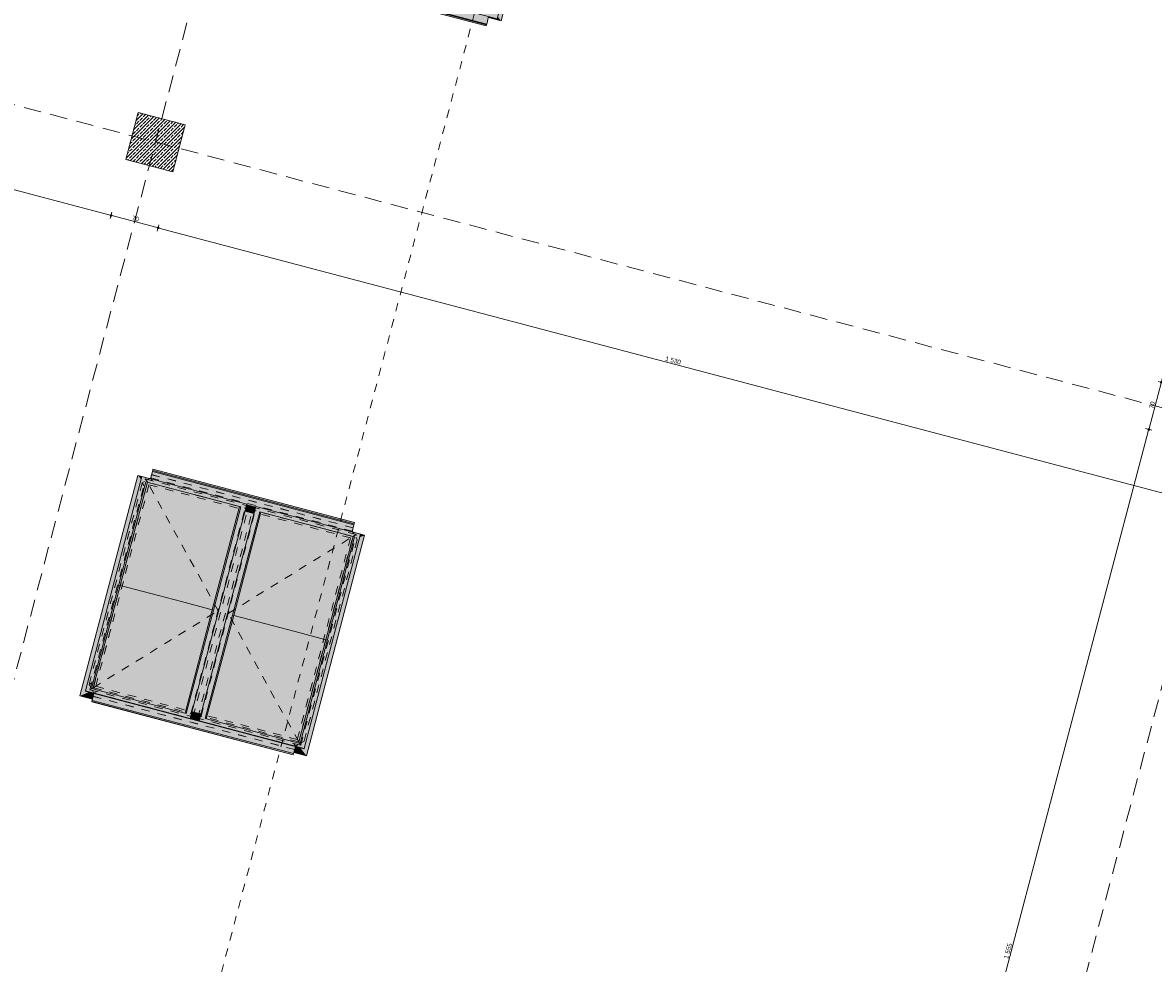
# Model space of a CAD drawing. Header units: millimetres. Extents: x -176817 to 18864955, y -12996033 to 201123.
# Tile 121 of 256: x 127676 to 143947, y 5320 to 18854. Entities that reach past the tile are written whole.
import ezdxf
from ezdxf.enums import TextEntityAlignment as Align

# ---------------------------------------------------------------- set-up
doc = ezdxf.new("R2010")
doc.units = ezdxf.units.MM
doc.header["$MEASUREMENT"] = 0
doc.linetypes.add('Przerywana', pattern=[240, 120, -120])
doc.linetypes.add('Przerywana długa', pattern=[390, 250, -140])
for name, color, linetype in [('213-A Wymiarowanie wewnętrzne', 7, 'Continuous'), ('232-A Klapy oddymiające', 7, 'Continuous'), ('232-A Klapy oddymiające podkład', 7, 'Continuous'), ('410-K Osie', 7, 'Continuous'), ('440-K Słupy', 7, 'Continuous'), ('840-G Znaczniki przekroje', 7, 'Continuous')]:
    doc.layers.add(name, color=color, linetype=linetype)
doc.styles.add('STYL_AUTOMATYCZNY_4', font='arial.ttf')
doc.styles.add('STYL_AUTOMATYCZNY_8', font='ARIALN.TTF')
doc.dimstyles.new('STYL_AUTOMATYCZNY__3', dxfattribs={"dimtxt": 64.999998, "dimasz": 47.5, "dimexe": 0.18, "dimexo": 0.0625, "dimgap": 0, "dimtad": 1, "dimdec": 1, "dimlfac": 0.1, "dimzin": 0, "dimdsep": 46, "dimtxsty": 'STYL_AUTOMATYCZNY_4', "dimblk": 'ARROWHEAD_11', "dimblk1": 'ARROWHEAD_11', "dimblk2": 'ARROWHEAD_11', "dimcen": 0.09, "dimclrd": 30, "dimclre": 30, "dimclrt": 30, "dimazin": 0, "dimtfac": 1, "dimtdec": 4, "dimtmove": 0, "dimatfit": 3, "dimfxl": 0, "dimtolj": 1, "dimtzin": 0, "dimarcsym": 0})

# ---------------------------------------------------------------- blocks, each defined once
blk = doc.blocks.new('Słup_128_2', base_point=(129589, 17135))
at = {"layer": '440-K Słupy', "linetype": 'Continuous', "lineweight": 0, "true_color": 0x000000}
h = blk.add_hatch(dxfattribs=at)
h.set_pattern_fill('Beton_zbrojony_0002', color=18, style=0, pattern_type=2)
h.set_pattern_definition([(45, (0, 0), (-49.497475, 49.497475), []), (45, (-24.75, 24.75), (-49.497475, 49.497475), [52.5, -17.5])])
h.paths.add_polyline_path([(129161, 16886), (129838, 16707), (130017, 17384), (129340, 17563)])
at = {"layer": '440-K Słupy', "color": 7, "linetype": 'Continuous', "lineweight": 0, "flags": 128}
blk.add_lwpolyline([(129161, 16886), (129838, 16707), (130017, 17384), (129340, 17563)], close=True, dxfattribs=at)
blk = doc.blocks.new('Klapa mcr_PROLIGHT_DVP[238]_2', base_point=(130548, 10324))
at = {"layer": '232-A Klapy oddymiające', "linetype": 'Continuous', "lineweight": 0, "true_color": 0xffffff}
for points in [[(130020, 12159), (132444, 11631), (129544, 12396), (129516, 12292)], [(132447, 11645), (129548, 12410), (129544, 12396)], [(132444, 11631), (132447, 11645), (129544, 12396)], [(129548, 12410), (132452, 11662), (129552, 12428)], [(129548, 12410), (132447, 11645), (132452, 11662)], [(129382, 12281), (129336, 12340), (128499, 9168), (128817, 10139), (128949, 10640)], [(128580, 9240), (129451, 12250), (129393, 12324)], [(128667, 9276), (129451, 12250), (128580, 9240)], [(129079, 10758), (129472, 12244), (129470, 12245), (129340, 11828), (129059, 10763)], [(129079, 10758), (129521, 10642), (129482, 12241), (129472, 12244)], [(129516, 12292), (129517, 12292), (129336, 12340), (129393, 12322), (129393, 12324)], [(129392, 12319), (129393, 12322), (129336, 12340), (129382, 12281)], [(129340, 11828), (129470, 12245), (129451, 12250)], [(130816, 11890), (129393, 12324), (129451, 12250)], [(130903, 11926), (129393, 12324), (130816, 11890)], [(129451, 12250), (129451, 12250), (129472, 12244), (129482, 12241), (130141, 12068), (130151, 12065), (130799, 11894)], [(130816, 11890), (130816, 11890), (129461, 12247), (129502, 12236)], [(130130, 12070), (129482, 12241), (129521, 10642)], [(130136, 12069), (130130, 12070), (129521, 10642), (129741, 10584)], [(129741, 10584), (129962, 10525), (130141, 12068), (130136, 12069)], [(130403, 10408), (130151, 12065), (130141, 12068), (129962, 10525)], [(131030, 11892), (132416, 11526), (132444, 11631), (130020, 12159), (130903, 11926), (130901, 11918), (131028, 11884)], [(130799, 11894), (130151, 12065), (130403, 10408)], [(130089, 8842), (130903, 11926), (130031, 8916)], [(130903, 11926), (130816, 11890), (130031, 8916)], [(131088, 11818), (131030, 11892), (130216, 8809)], [(130403, 10408), (130545, 10865), (130816, 11890), (130799, 11894)], [(131017, 11843), (131025, 11873), (130898, 11906), (130889, 11874)], [(131027, 11883), (130900, 11917), (130898, 11906), (131025, 11873)], [(131027, 11883), (131028, 11884), (130901, 11918), (130900, 11917)], [(131088, 11818), (132452, 11458), (131030, 11892)], [(132452, 11458), (132539, 11494), (131030, 11892)], [(130303, 8845), (131088, 11818), (130216, 8809)], [(130324, 9732), (130791, 10988), (131003, 11791), (130876, 11825)], [(130695, 10331), (130716, 10326), (131104, 11814), (131102, 11814), (130994, 11464)], [(131157, 10210), (131115, 11811), (131104, 11814), (130716, 10326)], [(131003, 11791), (131004, 11796), (130877, 11829), (130876, 11825)], [(131005, 11797), (130878, 11831), (130877, 11829), (131004, 11796)], [(131005, 11798), (131008, 11810), (130924, 11833), (130881, 11844), (130878, 11831)], [(131005, 11797), (131005, 11798), (130878, 11831), (130878, 11831)], [(131008, 11811), (131017, 11843), (130889, 11874), (130881, 11844)], [(131008, 11811), (131008, 11811), (130881, 11844), (130881, 11844)], [(131008, 11811), (131008, 11811), (130881, 11844), (130881, 11844)], [(130924, 11833), (131008, 11810), (131008, 11811)], [(131102, 11814), (131088, 11818), (130994, 11464)], [(132452, 11458), (131088, 11818), (132452, 11458)], [(131784, 11634), (132442, 11460), (132402, 11471), (131088, 11818), (131088, 11818), (131104, 11814), (131115, 11811), (131773, 11637)], [(131763, 11640), (131115, 11811), (131157, 10210)], [(131378, 10152), (131768, 11638), (131763, 11640), (131157, 10210)], [(131378, 10152), (131599, 10094), (131773, 11637), (131768, 11638)], [(132039, 9977), (131784, 11634), (131773, 11637), (131599, 10094)], [(131784, 11634), (132039, 9977), (132432, 11463)], [(131726, 8410), (132539, 11494), (131668, 8484)], [(131668, 8484), (132539, 11494), (132452, 11458)], [(131674, 8418), (131760, 8307), (132597, 11479), (132279, 10508), (132228, 10314), (131725, 8406), (131724, 8406), (131724, 8405)], [(132182, 10433), (132452, 11458), (132442, 11460), (132432, 11463), (132039, 9977)], [(132279, 10508), (132597, 11479), (132528, 11451)], [(132597, 11479), (132416, 11527), (132416, 11526), (132539, 11494), (132528, 11451)], [(130240, 8899), (130791, 10988), (130324, 9732), (130113, 8933)], [(128687, 9271), (129079, 10758), (128938, 10305), (128667, 9276)], [(129335, 9100), (129079, 10758), (128687, 9271)], [(129079, 10758), (129059, 10763), (128938, 10305)], [(129346, 9097), (129521, 10642), (129079, 10758), (129335, 9100)], [(130423, 10403), (130545, 10865), (130403, 10408)], [(129346, 9097), (129351, 9096), (129741, 10584), (129521, 10642)], [(129962, 10525), (129741, 10584), (129351, 9096), (129356, 9094)], [(130004, 8923), (129962, 10525), (129356, 9094)], [(130015, 8921), (130403, 10408), (129962, 10525), (130004, 8923)], [(132039, 9977), (132060, 9971), (132182, 10433)], [(130423, 10403), (130403, 10408), (130015, 8921), (130016, 8920), (130124, 9270)], [(130716, 10326), (130574, 9870), (130303, 8845), (130319, 8840)], [(130967, 8669), (130716, 10326), (130319, 8840)], [(130716, 10326), (130695, 10331), (130574, 9870)], [(130978, 8666), (131157, 10210), (130716, 10326), (130967, 8669)], [(128628, 9222), (128578, 9235), (128580, 9240), (128703, 9708), (128817, 10139), (128499, 9168)], [(131378, 10152), (131157, 10210), (130978, 8666), (130983, 8665)], [(130989, 8664), (131599, 10094), (131378, 10152), (130983, 8665)], [(131637, 8493), (131599, 10094), (130989, 8664)], [(132039, 9977), (131599, 10094), (131637, 8493), (131647, 8490)], [(132060, 9971), (132039, 9977), (131647, 8490), (131649, 8489), (131780, 8910)], [(130089, 8842), (128667, 9276), (128580, 9240)], [(130089, 8842), (130031, 8916), (128667, 9276)], [(128499, 9168), (128680, 9120), (128701, 9203), (128628, 9222)], [(128680, 9120), (128680, 9120), (128499, 9168), (128499, 9168)], [(128578, 9235), (130088, 8837), (128580, 9240)], [(130088, 8837), (130089, 8842), (128580, 9240)], [(131269, 8420), (129036, 9115), (128701, 9203), (128675, 9104)], [(131575, 8339), (131601, 8438), (130215, 8803), (130215, 8804), (130088, 8837), (130088, 8837), (129036, 9115), (131269, 8420)], [(130031, 8916), (130124, 9270), (130016, 8920)], [(131570, 8320), (128671, 9086), (128670, 9085)], [(131570, 8321), (128675, 9104), (128671, 9086)], [(131570, 8320), (131570, 8321), (128671, 9086)], [(131575, 8339), (128675, 9104), (131570, 8321)], [(130215, 8805), (130219, 8818), (130102, 8849), (130091, 8850), (130088, 8839)], [(130215, 8804), (130215, 8805), (130088, 8839), (130088, 8838), (130088, 8837)], [(130102, 8849), (130092, 8852), (130091, 8850)], [(130219, 8821), (130227, 8850), (130101, 8887), (130092, 8854)], [(130092, 8853), (130219, 8819), (130219, 8821), (130092, 8854)], [(130219, 8818), (130219, 8819), (130092, 8853), (130092, 8852)], [(130227, 8850), (130236, 8883), (130109, 8916), (130101, 8887)], [(130236, 8883), (130239, 8896), (130112, 8930), (130109, 8917), (130182, 8897)], [(130182, 8897), (130109, 8917), (130109, 8916)], [(130239, 8897), (130240, 8897), (130113, 8931), (130112, 8931)], [(130112, 8931), (130239, 8897), (130239, 8897), (130112, 8931)], [(130239, 8897), (130239, 8897), (130112, 8931), (130112, 8931)], [(130239, 8896), (130239, 8897), (130112, 8931), (130112, 8930)], [(130240, 8899), (130113, 8933), (130113, 8931), (130240, 8897)], [(130215, 8803), (131724, 8405), (130216, 8809)], [(130216, 8809), (131726, 8410), (130303, 8845)], [(131726, 8410), (130216, 8809), (131724, 8405)], [(131726, 8410), (131668, 8484), (130303, 8845)], [(131668, 8484), (131780, 8910), (131649, 8489)], [(131579, 8355), (131760, 8307), (131581, 8363)], [(131760, 8307), (131579, 8355), (131579, 8355), (131760, 8307)], [(131581, 8363), (131760, 8307), (131674, 8418), (131601, 8438)]]:
    blk.add_hatch(color=7, dxfattribs=at).paths.add_polyline_path(points)
at = {"layer": '232-A Klapy oddymiające', "color": 7, "linetype": 'Continuous', "lineweight": 0}
for p, q in [((129544, 12396), (129516, 12292)), ((129548, 12410), (129544, 12396)), ((129544, 12396), (132444, 11631)), ((129552, 12428), (129548, 12410)), ((129548, 12410), (132447, 11645)), ((132452, 11662), (129552, 12428)), ((129336, 12340), (128499, 9168)), ((129393, 12324), (128580, 9240)), ((128667, 9276), (129451, 12250)), ((129472, 12244), (129079, 10758)), ((129517, 12292), (129336, 12340)), ((130903, 11926), (129393, 12324)), ((130816, 11890), (129451, 12250)), ((129451, 12250), (129472, 12244)), ((130151, 12065), (130816, 11890)), ((130031, 8916), (130816, 11890)), ((130089, 8842), (130903, 11926)), ((131030, 11892), (130216, 8809)), ((130403, 10408), (130799, 11894)), ((131025, 11873), (130898, 11906)), ((131027, 11883), (130900, 11917)), ((132539, 11494), (131030, 11892)), ((130303, 8845), (131088, 11818)), ((131104, 11814), (130716, 10326)), ((131003, 11791), (130876, 11825)), ((130877, 11829), (131004, 11796)), ((131005, 11798), (130878, 11831)), ((131008, 11811), (130881, 11844)), ((132452, 11458), (131088, 11818)), ((131088, 11818), (131104, 11814)), ((131784, 11634), (132452, 11458)), ((132444, 11631), (132416, 11526)), ((132444, 11631), (132447, 11645)), ((132447, 11645), (132452, 11662)), ((131668, 8484), (132452, 11458)), ((131726, 8410), (132539, 11494)), ((131760, 8307), (132597, 11479)), ((132039, 9977), (132432, 11463)), ((132597, 11479), (132416, 11527)), ((129079, 10758), (128687, 9271)), ((129079, 10758), (129059, 10763)), ((129521, 10642), (129079, 10758)), ((129741, 10584), (129521, 10642)), ((129962, 10525), (129741, 10584)), ((130403, 10408), (129962, 10525)), ((130015, 8921), (130403, 10408)), ((130716, 10326), (130319, 8840)), ((130423, 10403), (130403, 10408)), ((130716, 10326), (130695, 10331)), ((131157, 10210), (130716, 10326)), ((131378, 10152), (131157, 10210)), ((131599, 10094), (131378, 10152)), ((132039, 9977), (131599, 10094)), ((131647, 8490), (132039, 9977)), ((132060, 9971), (132039, 9977)), ((130031, 8916), (128667, 9276)), ((128680, 9120), (128499, 9168)), ((128499, 9168), (128680, 9120)), ((128499, 9168), (128499, 9168)), ((128580, 9240), (128578, 9235)), ((128578, 9235), (130088, 8837)), ((128580, 9240), (130089, 8842)), ((128675, 9104), (128701, 9203)), ((128671, 9086), (128670, 9085)), ((128670, 9085), (131570, 8320)), ((128675, 9104), (128671, 9086)), ((128671, 9086), (131570, 8321)), ((131575, 8339), (128675, 9104)), ((130088, 8837), (130089, 8842)), ((130088, 8839), (130215, 8805)), ((130092, 8854), (130219, 8821)), ((130236, 8883), (130109, 8916)), ((130239, 8897), (130112, 8931)), ((130112, 8931), (130239, 8897)), ((130239, 8896), (130112, 8930)), ((130240, 8899), (130113, 8933)), ((130216, 8809), (130215, 8803)), ((130215, 8803), (131724, 8405)), ((130216, 8809), (131726, 8410)), ((131668, 8484), (130303, 8845)), ((131570, 8321), (131575, 8339)), ((131570, 8320), (131570, 8321)), ((131575, 8339), (131601, 8438)), ((131760, 8307), (131579, 8355)), ((131579, 8355), (131760, 8307)), ((131724, 8405), (131726, 8410)), ((131760, 8307), (131760, 8307))]:
    blk.add_line(p, q, dxfattribs=at)
blk = doc.blocks.new('Klapa mcr_PROLIGHT_DVP[241]_2', base_point=(133348, 20895))
at = {"layer": '232-A Klapy oddymiające', "linetype": 'Continuous', "lineweight": 0, "true_color": 0xffffff}
for points in [[(132211, 22816), (132136, 22913), (131298, 19739), (131617, 20711), (131735, 21157), (132175, 22826)], [(131360, 19737), (132232, 22748), (132174, 22822)], [(132136, 22913), (132315, 22857), (132317, 22865)], [(132298, 22793), (132315, 22857), (132136, 22913), (132211, 22816)], [(132136, 22913), (132317, 22865), (132317, 22865), (132136, 22913)], [(132174, 22822), (133683, 22424), (132175, 22826)], [(132232, 22748), (133596, 22388), (132174, 22822)], [(133596, 22388), (133683, 22424), (132174, 22822)], [(133683, 22424), (133684, 22428), (132175, 22826)], [(135006, 22188), (132325, 22896), (132298, 22793), (132640, 22703)], [(132325, 22896), (135229, 22149), (132330, 22914)], [(132325, 22896), (135225, 22131), (135229, 22149)], [(132330, 22914), (135230, 22149), (132330, 22914)], [(135229, 22149), (135230, 22149), (132330, 22914)], [(131447, 19773), (132232, 22748), (131360, 19737)], [(131860, 21255), (132252, 22743), (132251, 22743), (132121, 22326), (131839, 21261)], [(131860, 21255), (132301, 21138), (132263, 22740), (132252, 22743)], [(132121, 22326), (132251, 22743), (132232, 22748)], [(132301, 21138), (132911, 22569), (132263, 22740)], [(133811, 22394), (135198, 22028), (135225, 22131), (135006, 22188), (132640, 22703), (133684, 22428), (133684, 22427), (133811, 22393)], [(132916, 22567), (132911, 22569), (132301, 21138), (132521, 21080)], [(132521, 21080), (132742, 21022), (132921, 22566), (132916, 22567)], [(132742, 21022), (133183, 20906), (132932, 22563), (132921, 22566)], [(133183, 20906), (133580, 22392), (132932, 22563)], [(133683, 22424), (132811, 19413), (132869, 19338)], [(133683, 22424), (133596, 22388), (132811, 19413), (132921, 19792)], [(133868, 22316), (133810, 22391), (132996, 19305)], [(133083, 19341), (133868, 22316), (132996, 19305)], [(133107, 20241), (133575, 21498), (133786, 22299), (133659, 22332)], [(133596, 22388), (133580, 22392), (133183, 20906), (133326, 21362)], [(133496, 20823), (133885, 22312), (133883, 22312), (133775, 21963), (133476, 20829)], [(133937, 20706), (133895, 22309), (133885, 22312), (133496, 20823)], [(133787, 22301), (133660, 22334), (133659, 22332), (133786, 22299)], [(133787, 22301), (133790, 22315), (133714, 22336), (133663, 22349), (133660, 22335)], [(133787, 22301), (133787, 22301), (133660, 22335), (133660, 22334)], [(133787, 22301), (133787, 22301), (133660, 22334), (133660, 22334)], [(133787, 22301), (133660, 22334), (133660, 22334), (133787, 22301)], [(133787, 22301), (133660, 22334), (133660, 22334), (133787, 22301)], [(133791, 22315), (133799, 22348), (133671, 22378), (133663, 22349)], [(133807, 22377), (133680, 22411), (133671, 22378), (133799, 22348)], [(133690, 22410), (133681, 22414), (133680, 22413)], [(133807, 22378), (133807, 22379), (133680, 22413), (133680, 22412)], [(133807, 22377), (133807, 22378), (133680, 22412), (133680, 22411)], [(133807, 22379), (133811, 22392), (133684, 22426), (133681, 22414), (133690, 22410)], [(133684, 22426), (133811, 22392), (133811, 22393), (133684, 22427)], [(133790, 22315), (133791, 22315), (133714, 22336)], [(133883, 22312), (133872, 22315), (133868, 22316), (133775, 21963)], [(133810, 22391), (135320, 21992), (133811, 22394)], [(133868, 22316), (135233, 21956), (133810, 22391)], [(135320, 21992), (133810, 22391), (135233, 21956)], [(135320, 21992), (135321, 21996), (133811, 22394)], [(133937, 20706), (134543, 22138), (133895, 22309)], [(134158, 20648), (134548, 22137), (134543, 22138), (133937, 20706)], [(134158, 20648), (134379, 20590), (134554, 22135), (134548, 22137)], [(134379, 20590), (134820, 20474), (134564, 22133), (134554, 22135)], [(134820, 20474), (135212, 21962), (134564, 22133)], [(134506, 18907), (135320, 21992), (134448, 18981)], [(134448, 18981), (135320, 21992), (135233, 21956)], [(134514, 18938), (134560, 18878), (135398, 22052), (135079, 21080), (134887, 20353)], [(135398, 22052), (135285, 22005), (135321, 21996), (135079, 21080)], [(135285, 22005), (135398, 22052), (135216, 22100), (135198, 22028)], [(135398, 22052), (135216, 22100), (135216, 22100), (135398, 22052)], [(134962, 20931), (135233, 21956), (135212, 21962), (134820, 20474)], [(133022, 19404), (133575, 21498), (133107, 20241), (132895, 19438)], [(133204, 20900), (133326, 21362), (133183, 20906)], [(131447, 19773), (131467, 19768), (131860, 21255), (131718, 20802)], [(132115, 19597), (131860, 21255), (131467, 19768), (131497, 19760)], [(131860, 21255), (131839, 21261), (131718, 20802)], [(132115, 19597), (132126, 19594), (132301, 21138), (131860, 21255)], [(132131, 19592), (132521, 21080), (132301, 21138), (132126, 19594)], [(132136, 19591), (132742, 21022), (132521, 21080), (132131, 19592)], [(132784, 19420), (132742, 21022), (132136, 19591)], [(132795, 19417), (133183, 20906), (132742, 21022), (132784, 19420)], [(132905, 19767), (133204, 20900), (133183, 20906), (132795, 19417), (132797, 19417)], [(133496, 20823), (133476, 20829), (133354, 20367)], [(134840, 20469), (134962, 20931), (134820, 20474)], [(131474, 20171), (131617, 20711), (131298, 19739), (131368, 19768)], [(133496, 20823), (133354, 20367), (133083, 19341), (133100, 19337)], [(133119, 19332), (133748, 19166), (133496, 20823), (133100, 19337)], [(133758, 19163), (133937, 20706), (133496, 20823), (133748, 19166)], [(134158, 20648), (133937, 20706), (133758, 19163), (133763, 19162)], [(133769, 19160), (134379, 20590), (134158, 20648), (133763, 19162)], [(134417, 18989), (134379, 20590), (133769, 19160)], [(134427, 18986), (134820, 20474), (134379, 20590), (134417, 18989)], [(134560, 19407), (134840, 20469), (134820, 20474), (134427, 18986), (134429, 18986)], [(131479, 19691), (131483, 19704), (131360, 19737), (131368, 19768), (131298, 19739)], [(131360, 19737), (132869, 19338), (131447, 19773)], [(131447, 19773), (132869, 19338), (132811, 19413)], [(132811, 19413), (131447, 19773), (131447, 19773)], [(131455, 19598), (134354, 18832), (131946, 19582), (131483, 19704)], [(132811, 19413), (132795, 19417), (132784, 19420), (132126, 19594), (132115, 19597), (131458, 19770), (131497, 19760), (132811, 19413)], [(132905, 19767), (132797, 19417), (132811, 19413)], [(131447, 19570), (134347, 18805), (131452, 19588)], [(131452, 19588), (134352, 18823), (131455, 19598)], [(134352, 18823), (131452, 19588), (134347, 18805)], [(134352, 18823), (134354, 18832), (131455, 19598)], [(134382, 18939), (132996, 19305), (132998, 19311), (132871, 19345), (132869, 19338), (131946, 19582), (134354, 18832)], [(133001, 19323), (133009, 19353), (132883, 19389), (132874, 19357)], [(133009, 19353), (133017, 19386), (132890, 19419), (132883, 19389)], [(132975, 19397), (132891, 19420), (132890, 19419)], [(133017, 19386), (133017, 19386), (132890, 19419), (132890, 19419)], [(133017, 19386), (132890, 19419), (132890, 19419), (133017, 19386)], [(133017, 19386), (133021, 19399), (132894, 19432), (132891, 19420), (132975, 19397)], [(133021, 19401), (133022, 19404), (132895, 19438), (132894, 19434)], [(133021, 19401), (132894, 19434), (132894, 19433), (133021, 19399)], [(132894, 19432), (133021, 19399), (133021, 19399), (132894, 19433)], [(134448, 18981), (134560, 19407), (134429, 18986)], [(132998, 19312), (133001, 19323), (132874, 19357), (132871, 19346)], [(132998, 19311), (132998, 19312), (132871, 19346), (132871, 19345)], [(132996, 19305), (134506, 18907), (133083, 19341)], [(134506, 18907), (134448, 18981), (133083, 19341)], [(134436, 18984), (134397, 18994), (133083, 19341), (133083, 19341)], [(134448, 18981), (134427, 18986), (134417, 18989), (133758, 19163), (133748, 19166), (133087, 19340), (134448, 18981)], [(134379, 18926), (134560, 18878), (134381, 18934)], [(134560, 18878), (134514, 18938), (134506, 18907), (134382, 18939), (134381, 18934)]]:
    blk.add_hatch(color=7, dxfattribs=at).paths.add_polyline_path(points)
at = {"layer": '232-A Klapy oddymiające', "color": 7, "linetype": 'Continuous', "lineweight": 0}
for p, q in [((132136, 22913), (131298, 19739)), ((132174, 22822), (131360, 19737)), ((132136, 22913), (132317, 22865)), ((132136, 22913), (132136, 22913)), ((132317, 22865), (132136, 22913)), ((132175, 22826), (132174, 22822)), ((133683, 22424), (132174, 22822)), ((133684, 22428), (132175, 22826)), ((132298, 22793), (132325, 22896)), ((132330, 22914), (132325, 22896)), ((132325, 22896), (135225, 22131)), ((135230, 22149), (132330, 22914)), ((132330, 22914), (132330, 22914)), ((135229, 22149), (132330, 22914)), ((132232, 22748), (131447, 19773)), ((132252, 22743), (131860, 21255)), ((132232, 22748), (133596, 22388)), ((133596, 22388), (132811, 19413)), ((132869, 19338), (133683, 22424)), ((133810, 22391), (132996, 19305)), ((133868, 22316), (133083, 19341)), ((133183, 20906), (133580, 22392)), ((133885, 22312), (133496, 20823)), ((133659, 22332), (133786, 22299)), ((133660, 22335), (133787, 22301)), ((133660, 22334), (133787, 22301)), ((133787, 22301), (133660, 22334)), ((133663, 22349), (133791, 22315)), ((133807, 22377), (133680, 22411)), ((133683, 22424), (133684, 22428)), ((133811, 22392), (133684, 22426)), ((133811, 22394), (133810, 22391)), ((135320, 21992), (133810, 22391)), ((135321, 21996), (133811, 22394)), ((133868, 22316), (135233, 21956)), ((135198, 22028), (135225, 22131)), ((135225, 22131), (135229, 22149)), ((135229, 22149), (135230, 22149)), ((134506, 18907), (135320, 21992)), ((134560, 18878), (135398, 22052)), ((135216, 22100), (135398, 22052)), ((135398, 22052), (135216, 22100)), ((135320, 21992), (135321, 21996)), ((135398, 22052), (135398, 22052)), ((135233, 21956), (134448, 18981)), ((134820, 20474), (135212, 21962)), ((131860, 21255), (131467, 19768)), ((131839, 21261), (131860, 21255)), ((131860, 21255), (132301, 21138)), ((132301, 21138), (132521, 21080)), ((132521, 21080), (132742, 21022)), ((132742, 21022), (133183, 20906)), ((132795, 19417), (133183, 20906)), ((133183, 20906), (133204, 20900)), ((133476, 20829), (133496, 20823)), ((133496, 20823), (133100, 19337)), ((133496, 20823), (133937, 20706)), ((133937, 20706), (134158, 20648)), ((134158, 20648), (134379, 20590)), ((134379, 20590), (134820, 20474)), ((134427, 18986), (134820, 20474)), ((134820, 20474), (134840, 20469)), ((131298, 19739), (131479, 19691)), ((131360, 19737), (132869, 19338)), ((132115, 19597), (131447, 19773)), ((132811, 19413), (131447, 19773)), ((131483, 19704), (131455, 19598)), ((131452, 19588), (131447, 19570)), ((131447, 19570), (134347, 18805)), ((131455, 19598), (131452, 19588)), ((134352, 18823), (131452, 19588)), ((134354, 18832), (131455, 19598)), ((132811, 19413), (132795, 19417)), ((132890, 19419), (133017, 19386)), ((133021, 19401), (132894, 19434)), ((132894, 19432), (133021, 19399)), ((132895, 19438), (133022, 19404)), ((132871, 19346), (132998, 19312)), ((132874, 19357), (133001, 19323)), ((132996, 19305), (134506, 18907)), ((133748, 19166), (133083, 19341)), ((134448, 18981), (133083, 19341)), ((134382, 18939), (134354, 18832)), ((134379, 18926), (134560, 18878)), ((134448, 18981), (134427, 18986)), ((134347, 18805), (134352, 18823)), ((134352, 18823), (134354, 18832))]:
    blk.add_line(p, q, dxfattribs=at)
blk = doc.blocks.new('*D3090')
at = {"layer": '213-A Wymiarowanie wewnętrzne', "linetype": 'Continuous', "lineweight": 200}
for points in [[(129613, 15902), (129614, 15897), (129617, 15893), (129621, 15890), (129626, 15889), (129630, 15890), (129634, 15893), (129637, 15897), (129638, 15902), (129637, 15906), (129634, 15911), (129630, 15913), (129626, 15914), (129621, 15913), (129617, 15911), (129614, 15906)], [(144407, 11998), (144408, 11993), (144410, 11989), (144414, 11986), (144419, 11986), (144424, 11986), (144428, 11989), (144431, 11993), (144432, 11998), (144431, 12003), (144428, 12007), (144424, 12010), (144419, 12011), (144414, 12010), (144410, 12007), (144408, 12003)]]:
    blk.add_hatch(color=30, dxfattribs=at).paths.add_polyline_path(points)
at = {"layer": '213-A Wymiarowanie wewnętrzne', "color": 30, "linetype": 'Continuous', "lineweight": 0}
for p, q in [((129638, 15947), (129629, 15914)), ((129622, 15890), (129614, 15856)), ((144407, 12001), (129638, 15898))]:
    blk.add_line(p, q, dxfattribs=at)
blk.add_circle((129626, 15902), 12.5, dxfattribs=at)
at = {"layer": '213-A Wymiarowanie wewnętrzne', "color": 30, "lineweight": 200, "insert": (136918, 13991), "char_height": 65, "attachment_point": 7, "rotation": 345.218, "style": 'STYL_AUTOMATYCZNY_4'}
blk.add_mtext('\\A1;{\\pql;\\fArial|b0|i0|c238|p0;\\W1.000000;1\xa0530}', dxfattribs=at)
blk = doc.blocks.new('ARROWHEAD_11')
at = {"color": 0, "linetype": 'Continuous', "lineweight": 0}
blk.add_line((0, 0), (-1, 0), dxfattribs=at)
at = {"color": 0, "linetype": 'Continuous', "lineweight": 0, "const_width": 0.25, "flags": 128}
blk.add_lwpolyline([(-0.125, 0, 1), (0.125, 0, 1)], format="xyb", close=True, dxfattribs=at)
blk = doc.blocks.new('*D3091')
at = {"layer": '213-A Wymiarowanie wewnętrzne', "linetype": 'Continuous', "lineweight": 200}
for points in [[(128936, 16080), (128937, 16075), (128940, 16071), (128944, 16069), (128949, 16068), (128954, 16069), (128958, 16071), (128960, 16075), (128961, 16080), (128960, 16085), (128958, 16089), (128954, 16092), (128949, 16093), (128944, 16092), (128940, 16089), (128937, 16085)], [(129613, 15902), (129614, 15897), (129617, 15893), (129621, 15890), (129626, 15889), (129630, 15890), (129634, 15893), (129637, 15897), (129638, 15902), (129637, 15906), (129634, 15911), (129630, 15913), (129626, 15914), (129621, 15913), (129617, 15911), (129614, 15906)]]:
    blk.add_hatch(color=30, dxfattribs=at).paths.add_polyline_path(points)
at = {"layer": '213-A Wymiarowanie wewnętrzne', "color": 30, "linetype": 'Continuous', "lineweight": 0}
for p, q in [((128961, 16126), (128952, 16092)), ((128946, 16068), (128937, 16035)), ((129614, 15905), (128961, 16077))]:
    blk.add_line(p, q, dxfattribs=at)
blk.add_circle((128949, 16080), 12.5, dxfattribs=at)
at = {"layer": '213-A Wymiarowanie wewnętrzne', "color": 30, "lineweight": 200, "insert": (129243, 16016), "char_height": 65, "attachment_point": 7, "rotation": 345.218, "style": 'STYL_AUTOMATYCZNY_4'}
blk.add_mtext('\\A1;{\\pql;\\fArial|b0|i0|c238|p0;\\W1.000000;70}', dxfattribs=at)
blk = doc.blocks.new('*D3092')
at = {"layer": '213-A Wymiarowanie wewnętrzne', "linetype": 'Continuous', "lineweight": 200}
for points in [[(114143, 19984), (114144, 19979), (114146, 19975), (114150, 19972), (114155, 19971), (114160, 19972), (114164, 19975), (114167, 19979), (114168, 19984), (114167, 19989), (114164, 19993), (114160, 19995), (114155, 19996), (114150, 19995), (114146, 19993), (114144, 19989)], [(128936, 16080), (128937, 16075), (128940, 16071), (128944, 16069), (128949, 16068), (128954, 16069), (128958, 16071), (128960, 16075), (128961, 16080), (128960, 16085), (128958, 16089), (128954, 16092), (128949, 16093), (128944, 16092), (128940, 16089), (128937, 16085)]]:
    blk.add_hatch(color=30, dxfattribs=at).paths.add_polyline_path(points)
at = {"layer": '213-A Wymiarowanie wewnętrzne', "color": 30, "linetype": 'Continuous', "lineweight": 0}
for p, q in [((114167, 20029), (114158, 19996)), ((114152, 19972), (114143, 19939)), ((128937, 16083), (114167, 19981))]:
    blk.add_line(p, q, dxfattribs=at)
blk.add_circle((114155, 19984), 12.5, dxfattribs=at)
at = {"layer": '213-A Wymiarowanie wewnętrzne', "color": 30, "lineweight": 200, "insert": (121447, 18073), "char_height": 65, "attachment_point": 7, "rotation": 345.218, "style": 'STYL_AUTOMATYCZNY_4'}
blk.add_mtext('\\A1;{\\pql;\\fArial|b0|i0|c238|p0;\\W1.000000;1\xa0530}', dxfattribs=at)
blk = doc.blocks.new('*D3227')
at = {"layer": '213-A Wymiarowanie wewnętrzne', "linetype": 'Continuous', "lineweight": 200}
for points in [[(153564, 49744), (153565, 49739), (153568, 49735), (153572, 49733), (153577, 49732), (153582, 49733), (153586, 49735), (153589, 49739), (153589, 49744), (153589, 49749), (153586, 49753), (153582, 49756), (153577, 49757), (153572, 49756), (153568, 49753), (153565, 49749)], [(144048, 13679), (144049, 13674), (144051, 13670), (144055, 13667), (144060, 13666), (144065, 13667), (144069, 13670), (144072, 13674), (144073, 13679), (144072, 13683), (144069, 13687), (144065, 13690), (144060, 13691), (144055, 13690), (144051, 13687), (144049, 13683)]]:
    blk.add_hatch(color=30, dxfattribs=at).paths.add_polyline_path(points)
at = {"layer": '213-A Wymiarowanie wewnętrzne', "color": 30, "linetype": 'Continuous', "lineweight": 0}
for p, q in [((153574, 49732), (144063, 13691)), ((153532, 49756), (153565, 49747)), ((153589, 49741), (153622, 49732))]:
    blk.add_line(p, q, dxfattribs=at)
blk.add_circle((153577, 49744), 12.5, dxfattribs=at)
at = {"layer": '213-A Wymiarowanie wewnętrzne', "color": 30, "lineweight": 200, "insert": (148778, 31607), "char_height": 65, "attachment_point": 7, "rotation": 75.218, "style": 'STYL_AUTOMATYCZNY_4'}
blk.add_mtext('\\A1;{\\pql;\\fArial|b0|i0|c238|p0;\\W1.000000;3\xa0730}', dxfattribs=at)
blk = doc.blocks.new('*D3228')
at = {"layer": '213-A Wymiarowanie wewnętrzne', "linetype": 'Continuous', "lineweight": 200}
for points in [[(144048, 13679), (144049, 13674), (144051, 13670), (144055, 13667), (144060, 13666), (144065, 13667), (144069, 13670), (144072, 13674), (144073, 13679), (144072, 13683), (144069, 13687), (144065, 13690), (144060, 13691), (144055, 13690), (144051, 13687), (144049, 13683)], [(143869, 13002), (143870, 12997), (143873, 12993), (143877, 12990), (143882, 12989), (143886, 12990), (143890, 12993), (143893, 12997), (143894, 13002), (143893, 13007), (143890, 13011), (143886, 13013), (143882, 13014), (143877, 13013), (143873, 13011), (143870, 13007)]]:
    blk.add_hatch(color=30, dxfattribs=at).paths.add_polyline_path(points)
at = {"layer": '213-A Wymiarowanie wewnętrzne', "color": 30, "linetype": 'Continuous', "lineweight": 0}
for p, q in [((144015, 13691), (144048, 13682)), ((144072, 13675), (144106, 13667)), ((144057, 13666), (143885, 13014))]:
    blk.add_line(p, q, dxfattribs=at)
blk.add_circle((144060, 13679), 12.5, dxfattribs=at)
at = {"layer": '213-A Wymiarowanie wewnętrzne', "color": 30, "lineweight": 200, "insert": (143946, 13296), "char_height": 65, "attachment_point": 7, "rotation": 75.218, "style": 'STYL_AUTOMATYCZNY_4'}
blk.add_mtext('\\A1;{\\pql;\\fArial|b0|i0|c238|p0;\\W1.000000;70}', dxfattribs=at)
blk = doc.blocks.new('*D3229')
at = {"layer": '213-A Wymiarowanie wewnętrzne', "linetype": 'Continuous', "lineweight": 200}
for points in [[(143869, 13002), (143870, 12997), (143873, 12993), (143877, 12990), (143882, 12989), (143886, 12990), (143890, 12993), (143893, 12997), (143894, 13002), (143893, 13007), (143890, 13011), (143886, 13013), (143882, 13014), (143877, 13013), (143873, 13011), (143870, 13007)], [(139902, -2034), (139903, -2038), (139905, -2042), (139909, -2045), (139914, -2046), (139919, -2045), (139923, -2042), (139926, -2038), (139927, -2034), (139926, -2029), (139923, -2025), (139919, -2022), (139914, -2021), (139909, -2022), (139905, -2025), (139903, -2029)]]:
    blk.add_hatch(color=30, dxfattribs=at).paths.add_polyline_path(points)
at = {"layer": '213-A Wymiarowanie wewnętrzne', "color": 30, "linetype": 'Continuous', "lineweight": 0}
for p, q in [((143878, 12990), (139917, -2022)), ((143836, 13014), (143870, 13005)), ((143894, 12999), (143927, 12990))]:
    blk.add_line(p, q, dxfattribs=at)
blk.add_circle((143882, 13002), 12.5, dxfattribs=at)
at = {"layer": '213-A Wymiarowanie wewnętrzne', "color": 30, "lineweight": 200, "insert": (141857, 5380), "char_height": 65, "attachment_point": 7, "rotation": 75.218, "style": 'STYL_AUTOMATYCZNY_4'}
blk.add_mtext('\\A1;{\\pql;\\fArial|b0|i0|c238|p0;\\W1.000000;1\xa0555}', dxfattribs=at)
blk = doc.blocks.new('*D3230')
at = {"layer": '213-A Wymiarowanie wewnętrzne', "linetype": 'Continuous', "lineweight": 200}
for points in [[(139902, -2034), (139903, -2038), (139905, -2042), (139909, -2045), (139914, -2046), (139919, -2045), (139923, -2042), (139926, -2038), (139927, -2034), (139926, -2029), (139923, -2025), (139919, -2022), (139914, -2021), (139909, -2022), (139905, -2025), (139903, -2029)], [(139749, -2614), (139750, -2619), (139752, -2623), (139756, -2625), (139761, -2626), (139766, -2625), (139770, -2623), (139773, -2619), (139774, -2614), (139773, -2609), (139770, -2605), (139766, -2602), (139761, -2601), (139756, -2602), (139752, -2605), (139750, -2609)]]:
    blk.add_hatch(color=30, dxfattribs=at).paths.add_polyline_path(points)
at = {"layer": '213-A Wymiarowanie wewnętrzne', "color": 30, "linetype": 'Continuous', "lineweight": 0}
for p, q in [((139911, -2046), (139764, -2602)), ((139869, -2022), (139902, -2030)), ((139926, -2037), (139959, -2046)), ((139716, -2602), (139749, -2611)), ((139758, -2626), (139755, -2638)), ((139773, -2617), (139806, -2626))]:
    blk.add_line(p, q, dxfattribs=at)
for centre in [(139914, -2034), (139761, -2614)]:
    blk.add_circle(centre, 12.5, dxfattribs=at)
at = {"layer": '213-A Wymiarowanie wewnętrzne', "color": 30, "lineweight": 200, "insert": (139812, -2368), "char_height": 65, "attachment_point": 7, "rotation": 75.218, "style": 'STYL_AUTOMATYCZNY_4'}
blk.add_mtext('\\A1;{\\pql;\\fArial|b0|i0|c238|p0;\\W1.000000;60}', dxfattribs=at)
blk = doc.blocks.new('*D3234')
at = {"layer": '213-A Wymiarowanie wewnętrzne', "linetype": 'Continuous', "lineweight": 200}
for points in [[(167575, 46047), (167576, 46042), (167578, 46038), (167582, 46036), (167587, 46035), (167592, 46036), (167596, 46038), (167599, 46042), (167600, 46047), (167599, 46052), (167596, 46056), (167592, 46059), (167587, 46060), (167582, 46059), (167578, 46056), (167576, 46052)], [(158058, 9982), (158059, 9977), (158062, 9973), (158066, 9970), (158070, 9969), (158075, 9970), (158079, 9973), (158082, 9977), (158083, 9982), (158082, 9986), (158079, 9990), (158075, 9993), (158070, 9994), (158066, 9993), (158062, 9990), (158059, 9986)]]:
    blk.add_hatch(color=30, dxfattribs=at).paths.add_polyline_path(points)
at = {"layer": '213-A Wymiarowanie wewnętrzne', "color": 30, "linetype": 'Continuous', "lineweight": 0}
blk.add_line((167584, 46035), (158074, 9994), dxfattribs=at)
at = {"layer": '213-A Wymiarowanie wewnętrzne', "color": 30, "lineweight": 200, "insert": (162788, 27910), "char_height": 65, "attachment_point": 7, "rotation": 75.218, "style": 'STYL_AUTOMATYCZNY_4'}
blk.add_mtext('\\A1;{\\pql;\\fArial|b0|i0|c238|p0;\\W1.000000;3\xa0730}', dxfattribs=at)
blk = doc.blocks.new('*D3235')
at = {"layer": '213-A Wymiarowanie wewnętrzne', "linetype": 'Continuous', "lineweight": 200}
for points in [[(158058, 9982), (158059, 9977), (158062, 9973), (158066, 9970), (158070, 9969), (158075, 9970), (158079, 9973), (158082, 9977), (158083, 9982), (158082, 9986), (158079, 9990), (158075, 9993), (158070, 9994), (158066, 9993), (158062, 9990), (158059, 9986)], [(157879, 9305), (157880, 9300), (157883, 9296), (157887, 9293), (157892, 9292), (157897, 9293), (157901, 9296), (157903, 9300), (157904, 9305), (157903, 9310), (157901, 9314), (157897, 9316), (157892, 9317), (157887, 9316), (157883, 9314), (157880, 9310)]]:
    blk.add_hatch(color=30, dxfattribs=at).paths.add_polyline_path(points)
at = {"layer": '213-A Wymiarowanie wewnętrzne', "color": 30, "linetype": 'Continuous', "lineweight": 0}
for p, q in [((158067, 9970), (157895, 9317)), ((158025, 9994), (158058, 9985)), ((158083, 9978), (158116, 9970))]:
    blk.add_line(p, q, dxfattribs=at)
blk.add_circle((158070, 9982), 12.5, dxfattribs=at)
at = {"layer": '213-A Wymiarowanie wewnętrzne', "color": 30, "lineweight": 200, "insert": (157956, 9599), "char_height": 65, "attachment_point": 7, "rotation": 75.218, "style": 'STYL_AUTOMATYCZNY_4'}
blk.add_mtext('\\A1;{\\pql;\\fArial|b0|i0|c238|p0;\\W1.000000;70}', dxfattribs=at)
blk = doc.blocks.new('*D3236')
at = {"layer": '213-A Wymiarowanie wewnętrzne', "linetype": 'Continuous', "lineweight": 200}
for points in [[(157879, 9305), (157880, 9300), (157883, 9296), (157887, 9293), (157892, 9292), (157897, 9293), (157901, 9296), (157903, 9300), (157904, 9305), (157903, 9310), (157901, 9314), (157897, 9316), (157892, 9317), (157887, 9316), (157883, 9314), (157880, 9310)], [(153912, -5731), (153913, -5735), (153916, -5739), (153920, -5742), (153924, -5743), (153929, -5742), (153933, -5739), (153936, -5735), (153937, -5731), (153936, -5726), (153933, -5722), (153929, -5719), (153924, -5718), (153920, -5719), (153916, -5722), (153913, -5726)]]:
    blk.add_hatch(color=30, dxfattribs=at).paths.add_polyline_path(points)
at = {"layer": '213-A Wymiarowanie wewnętrzne', "color": 30, "linetype": 'Continuous', "lineweight": 0}
for p, q in [((157889, 9293), (153928, -5718)), ((157847, 9317), (157880, 9308)), ((157904, 9302), (157937, 9293))]:
    blk.add_line(p, q, dxfattribs=at)
blk.add_circle((157892, 9305), 12.5, dxfattribs=at)
at = {"layer": '213-A Wymiarowanie wewnętrzne', "color": 30, "lineweight": 200, "insert": (155867, 1683), "char_height": 65, "attachment_point": 7, "rotation": 75.218, "style": 'STYL_AUTOMATYCZNY_4'}
blk.add_mtext('\\A1;{\\pql;\\fArial|b0|i0|c238|p0;\\W1.000000;1\xa0555}', dxfattribs=at)
blk = doc.blocks.new('*D3237')
at = {"layer": '213-A Wymiarowanie wewnętrzne', "linetype": 'Continuous', "lineweight": 200}
for points in [[(153912, -5731), (153913, -5735), (153916, -5739), (153920, -5742), (153924, -5743), (153929, -5742), (153933, -5739), (153936, -5735), (153937, -5731), (153936, -5726), (153933, -5722), (153929, -5719), (153924, -5718), (153920, -5719), (153916, -5722), (153913, -5726)], [(153759, -6311), (153760, -6316), (153763, -6320), (153767, -6322), (153771, -6323), (153776, -6322), (153780, -6320), (153783, -6316), (153784, -6311), (153783, -6306), (153780, -6302), (153776, -6299), (153771, -6298), (153767, -6299), (153763, -6302), (153760, -6306)]]:
    blk.add_hatch(color=30, dxfattribs=at).paths.add_polyline_path(points)
at = {"layer": '213-A Wymiarowanie wewnętrzne', "color": 30, "linetype": 'Continuous', "lineweight": 0}
for p, q in [((153921, -5743), (153775, -6299)), ((153879, -5719), (153912, -5727)), ((153937, -5734), (153970, -5743)), ((153726, -6299), (153759, -6308)), ((153768, -6323), (153765, -6335)), ((153783, -6314), (153817, -6323))]:
    blk.add_line(p, q, dxfattribs=at)
for centre in [(153924, -5731), (153771, -6311)]:
    blk.add_circle(centre, 12.5, dxfattribs=at)
at = {"layer": '213-A Wymiarowanie wewnętrzne', "color": 30, "lineweight": 200, "insert": (153823, -6065), "char_height": 65, "attachment_point": 7, "rotation": 75.218, "style": 'STYL_AUTOMATYCZNY_4'}
blk.add_mtext('\\A1;{\\pql;\\fArial|b0|i0|c238|p0;\\W1.000000;60}', dxfattribs=at)
blk = doc.blocks.new('Standardowy znacznik osi[624]_2', base_point=(161402, 74985))
at = {"layer": '410-K Osie', "color": 5, "linetype": 'Przerywana długa', "lineweight": 0}
blk.add_line((160637, 72085), (139610, -7597), dxfattribs=at)
at = {"layer": '410-K Osie', "color": 7, "lineweight": 0, "style": 'STYL_AUTOMATYCZNY_8'}
for tag, p in [('AC_MarkerText_1_0', (161455, 75155)), ('AC_MarkerText_1_1', (138834, -10570))]:
    blk.add_attdef(tag, text='', height=100, rotation=345.218, dxfattribs=at).set_placement(p, align=Align.TOP_CENTER)
blk = doc.blocks.new('Standardowy znacznik osi[625]_2', base_point=(145932, 79068))
at = {"layer": '410-K Osie', "color": 5, "linetype": 'Przerywana długa', "lineweight": 0}
blk.add_line((145166, 76167), (124140, -3515), dxfattribs=at)
at = {"layer": '410-K Osie', "color": 7, "lineweight": 0, "style": 'STYL_AUTOMATYCZNY_8'}
for tag, p in [('AC_MarkerText_1_0', (145984, 79237)), ('AC_MarkerText_1_1', (123364, -6488))]:
    blk.add_attdef(tag, text='', height=100, rotation=345.218, dxfattribs=at).set_placement(p, align=Align.TOP_CENTER)
blk = doc.blocks.new('Standardowy znacznik osi[635]_2', base_point=(18833, 46361))
at = {"layer": '410-K Osie', "color": 5, "linetype": 'Przerywana długa', "lineweight": 0}
blk.add_line((21734, 45595), (255738, -16152), dxfattribs=at)
at = {"layer": '410-K Osie', "color": 7, "lineweight": 0, "style": 'STYL_AUTOMATYCZNY_8'}
for tag, p in [('AC_MarkerText_1_0', (18733, 46441)), ('AC_MarkerText_1_1', (258781, -16901))]:
    blk.add_attdef(tag, text='', height=100, rotation=345.218, dxfattribs=at).set_placement(p, align=Align.TOP_CENTER)
blk = doc.blocks.new('Płaszczyzna odcinająca_6_2', base_point=(123230, -22501))
at = {"layer": '840-G Znaczniki przekroje', "color": 161, "linetype": 'Przerywana', "lineweight": 0, "true_color": 0x40a5ff}
blk.add_line((123249, -22428), (149745, 77984), dxfattribs=at)

msp = doc.modelspace()

# ---------------------------------------------------------------- linework, layer by layer
at = {"layer": '232-A Klapy oddymiające podkład', "color": 7, "linetype": 'Przerywana', "lineweight": 0}
for p, q in [((128631.44, 9331.7), (129396.86, 12232.41)), ((128645.1, 9257.81), (129445.2, 12289.94)), ((128693.98, 9286.29), (129473.67, 12241.06)), ((129396.86, 12232.41), (129431.03, 12252.31)), ((129419.68, 12193.24), (129396.86, 12232.41)), ((129445.2, 12289.94), (130927.37, 11898.84)), ((129445.2, 12289.94), (129473.67, 12241.06)), ((129473.67, 12241.06), (130878.49, 11870.37)), ((129479.91, 12280.78), (129519.07, 12303.59)), ((129531.82, 12351.94), (129519.07, 12303.59)), ((132419.78, 11538.17), (129519.07, 12303.59)), ((129541.87, 12264.43), (129519.07, 12303.59)), ((129531.51, 12350.73), (132432.2, 11585.31)), ((129531.82, 12351.94), (132432.52, 11586.52)), ((130127.27, 8866.71), (130927.37, 11898.84)), ((130195.02, 8848.83), (130995.12, 11880.96)), ((130878.49, 11870.37), (130927.37, 11898.84)), ((130990.86, 11864.8), (130923.11, 11882.68)), ((130991.18, 11866.01), (130923.43, 11883.89)), ((132477.3, 11489.85), (130995.12, 11880.96)), ((131023.59, 11832.08), (130995.12, 11880.96)), ((130098.8, 8915.59), (130878.49, 11870.37)), ((130243.9, 8877.3), (131023.59, 11832.08)), ((132428.42, 11461.38), (131023.59, 11832.08)), ((131371.36, 11711.39), (131353.39, 11716.14)), ((131454.33, 11792.92), (131454.37, 11792.91)), ((131371.36, 11711.39), (131371.41, 11711.38)), ((132432.52, 11586.52), (132419.78, 11538.17)), ((131648.73, 8506.6), (132428.42, 11461.38)), ((131677.2, 8457.72), (132477.3, 11489.85)), ((131725.53, 8515.25), (132490.96, 11415.96)), ((132442.58, 11499.01), (132419.78, 11538.17)), ((132477.3, 11489.85), (132428.42, 11461.38)), ((132490.96, 11415.96), (132471.06, 11450.13)), ((128944.69, 10126.9), (128863.75, 9820.16)), ((128944.69, 10126.9), (128944.74, 10126.89)), ((128788.33, 9926.28), (128788.38, 9926.27)), ((128670.61, 9354.52), (128631.44, 9331.7)), ((128631.44, 9331.7), (128654.26, 9292.53)), ((128645.1, 9257.81), (128693.98, 9286.29)), ((128693.98, 9286.29), (130098.8, 8915.59)), ((131845.4, 9361.47), (131764.46, 9054.74)), ((131845.4, 9361.47), (131845.45, 9361.46)), ((128645.1, 9257.81), (130127.27, 8866.71)), ((128679.81, 9248.65), (128702.61, 9209.5)), ((128689.86, 9161.15), (128702.61, 9209.5)), ((128689.86, 9161.15), (131590.55, 8395.73)), ((128690.18, 9162.36), (131590.87, 8396.94)), ((128741.77, 9232.3), (128702.61, 9209.5)), ((128702.61, 9209.5), (131603.33, 8444.07)), ((131764.98, 9056.67), (131765.02, 9056.66)), ((131882.43, 9109.83), (131882.47, 9109.82)), ((130098.8, 8915.59), (130127.27, 8866.71)), ((130198.97, 8863.78), (130131.21, 8881.65)), ((130199.28, 8864.98), (130131.53, 8882.86)), ((130243.9, 8877.3), (130195.02, 8848.83)), ((131677.2, 8457.72), (130195.02, 8848.83)), ((131648.73, 8506.6), (130243.9, 8877.3)), ((130605.93, 8810.68), (130587.97, 8815.43)), ((130589.9, 8814.91), (130589.95, 8814.9)), ((130605.93, 8810.68), (130605.98, 8810.67)), ((131815.39, 8855.79), (131815.44, 8855.77)), ((130637.87, 8698.83), (130637.92, 8698.82)), ((131580.52, 8483.23), (131603.33, 8444.07)), ((131642.48, 8466.88), (131603.33, 8444.07)), ((131677.2, 8457.72), (131648.73, 8506.6)), ((131725.53, 8515.25), (131686.36, 8492.43)), ((131590.55, 8395.73), (131603.33, 8444.07))]:
    msp.add_line(p, q, dxfattribs=at)
for points in [[(128693.98, 9286.29), (130488.65, 10392.98), (129473.67, 12241.06)], [(131648.73, 8506.6), (130633.75, 10354.69), (132428.42, 11461.38)]]:
    msp.add_lwpolyline(points, dxfattribs=at)
msp.add_lwpolyline([(129493.55, 12206.9), (132394.26, 11441.48), (131628.84, 8540.76), (128728.13, 9306.19)], close=True, dxfattribs=at)

# ---------------------------------------------------------------- block references
at = {"layer": '232-A Klapy oddymiające', "color": 7, "linetype": 'Continuous', "lineweight": 0}
for name, p in [('Klapa mcr_PROLIGHT_DVP[241]_2', (133347.94, 20895.49)), ('Klapa mcr_PROLIGHT_DVP[238]_2', (130547.98, 10323.75))]:
    msp.add_blockref(name, p, dxfattribs=at)
at = {"layer": '410-K Osie', "color": 5, "linetype": 'Continuous', "lineweight": 0}
for name, p in [('Standardowy znacznik osi[625]_2', (145931.52, 79067.59)), ('Standardowy znacznik osi[624]_2', (161401.98, 74985.32)), ('Standardowy znacznik osi[635]_2', (18832.93, 46360.88))]:
    msp.add_blockref(name, p, dxfattribs=at)
at = {"layer": '440-K Słupy', "color": 7, "lineweight": 0}
msp.add_blockref('Słup_128_2', (129589.11, 17135.13), dxfattribs=at)

# ---------------------------------------------------------------- dimensions: what is measured, and where the dimension line sits
at = {"layer": '213-A Wymiarowanie wewnętrzne', "color": 30, "linetype": 'Continuous', "lineweight": 200}
for base, p1, p2, angle, picture, middle, turn in [((144060.19, 13678.56), (77651.76, 69778.81), (68134.99, 33713.3), 255.218034, '*D3227', (148774.58, 31722.89), 75.218034), ((158070.47, 9981.6), (77651.76, 69778.81), (68134.99, 33713.3), 255.218034, '*D3234', (162784.86, 28025.93), 75.218034), ((143881.59, 13001.73), (68134.99, 33713.3), (67956.39, 33036.47), 255.218034, '*D3228', (143926.87, 13351.64), 75.218034), ((157891.88, 9304.77), (68134.99, 33713.3), (67956.39, 33036.47), 255.218034, '*D3235', (157937.15, 9654.69), 75.218034), ((139914.15, -2033.63), (67956.39, 33036.47), (63892.27, 18026.62), 255.218034, '*D3229', (141853.87, 5495.62), 75.218034), ((153924.43, -5730.59), (67956.39, 33036.47), (63892.27, 18026.62), 255.218034, '*D3236', (155864.15, 1798.67), 75.218034), ((114155.16, 19983.94), (129161.4, 16886.01), (114367.77, 20789.68), 165.218034, '*D3092', (121563.54, 18076.12), 345.218034), ((139761.06, -2613.77), (63892.27, 18026.62), (63739.18, 17446.48), 255.218034, '*D3230', (139793.58, -2312.2), 75.218034), ((153771.34, -6310.73), (63892.27, 18026.62), (63739.18, 17446.48), 255.218034, '*D3237', (153803.86, -6009.15), 75.218034), ((128948.78, 16080.28), (129838.23, 16707.42), (129161.4, 16886.01), 165.218034, '*D3091', (129298.7, 16035), 345.218034), ((129625.62, 15901.68), (144631.86, 12803.75), (129838.23, 16707.42), 165.218034, '*D3090', (137034, 13993.85), 345.218034)]:
    dim = msp.add_linear_dim(base=base, p1=p1, p2=p2, angle=angle, dimstyle='STYL_AUTOMATYCZNY__3', dxfattribs=at)
    dim.commit()
    dim.dimension.update_dxf_attribs({"geometry": picture, "text_midpoint": middle, "dimtype": 160, "text_rotation": turn})

# ---------------------------------------------------------------- next in the draw order: block references
at = {"layer": '840-G Znaczniki przekroje', "color": 161, "lineweight": 0, "true_color": 0x40a5ff}
msp.add_blockref('Płaszczyzna odcinająca_6_2', (123230.11, -22500.59), dxfattribs=at)

doc.saveas('drawing.dxf')
